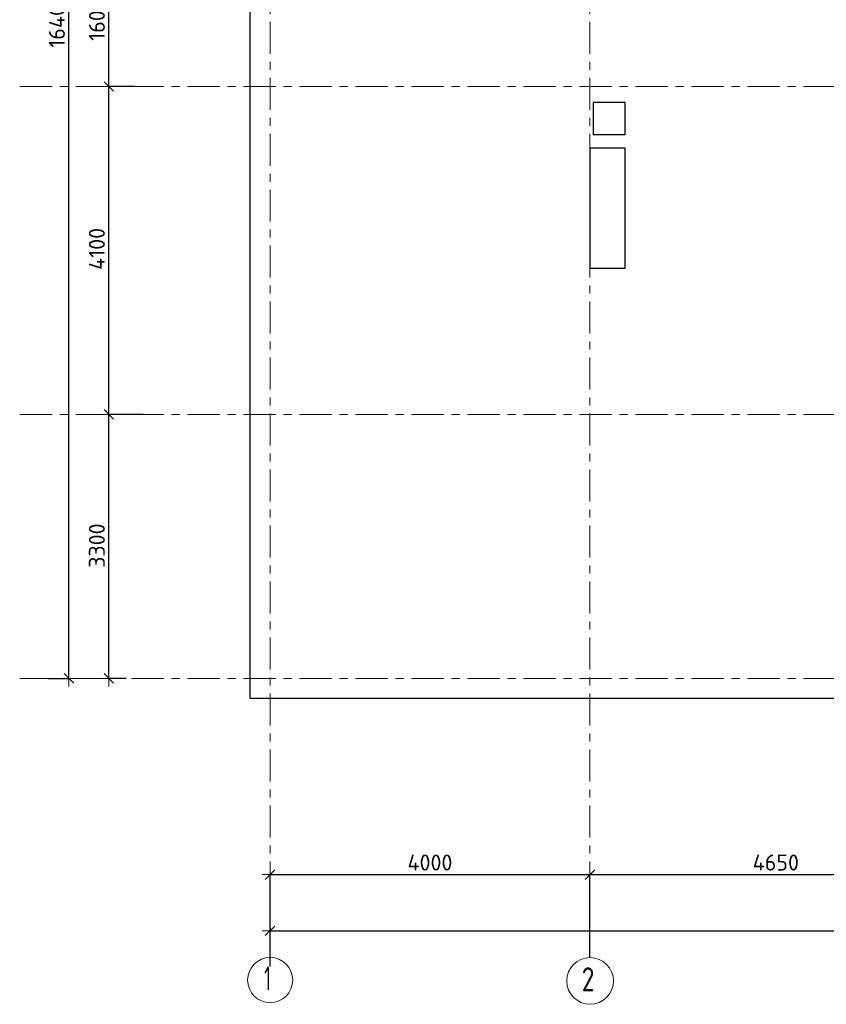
# Model space of a CAD drawing. Header units: metres. Extents: x -38 to 114, y -15 to 21.
# Tile 2 of 244: x -3 to 7, y -4 to 8. Entities that reach past the tile are written whole.
import ezdxf

# ---------------------------------------------------------------- set-up
doc = ezdxf.new("R2010")
doc.units = ezdxf.units.M
doc.header["$PDMODE"] = 65
doc.linetypes.add('______11', pattern=[0.5, 0.4, -0.05, 0, -0.05])
doc.linetypes.add('______5', pattern=[1.1, 0.8, -0.1, 0.1, -0.1])
for name, color, linetype, lineweight in [('XR$2$Осевая линия (1)', 7, '______5', 13), ('XR$2$Размерная линия (1)', 7, 'Continuous', 13), ('XR$5$Перекрытие (1)', 7, 'Continuous', 35)]:
    doc.layers.add(name, color=color, linetype=linetype, lineweight=lineweight)
doc.styles.add('ISOCPEUR', font='txt')
doc.dimstyles.new('DIMSTYLE_2', dxfattribs={"dimtxt": 0.2, "dimasz": 0.2, "dimexe": 0, "dimexo": 0, "dimgap": 0.1, "dimtad": 2, "dimdec": 0, "dimlfac": 1000, "dimrnd": 5, "dimzin": 12, "dimdsep": 46, "dimtxsty": 'ISOCPEUR', "dimblk1": 'ALL_ML_STRICH', "dimblk2": 'ALL_ML_STRICH', "dimsah": 1, "dimcen": 0, "dimclrd": 7, "dimclre": 256, "dimclrt": 7, "dimadec": 0, "dimazin": 0, "dimtfac": 1, "dimtdec": 0, "dimtix": 1, "dimtmove": 2, "dimatfit": 3, "dimfxl": 0, "dimtzin": 0, "dimlwd": 0, "dimlwe": -3, "dimarcsym": 0})
doc.dimstyles.new('DIMSTYLE_3', dxfattribs={"dimtxt": 0.2, "dimasz": 0.2, "dimexe": 0, "dimexo": 0, "dimgap": 0.1, "dimtad": 2, "dimdec": 0, "dimlfac": 1000, "dimrnd": 5, "dimzin": 12, "dimdsep": 46, "dimtxsty": 'ISOCPEUR', "dimblk1": 'ALL_ML_STRICH', "dimblk2": 'ALL_ML_STRICH', "dimsah": 1, "dimcen": 0, "dimclrd": 7, "dimclre": 256, "dimclrt": 7, "dimadec": 0, "dimazin": 0, "dimtfac": 1, "dimtdec": 0, "dimtix": 1, "dimtmove": 2, "dimatfit": 3, "dimfxl": 0, "dimtzin": 0, "dimlwd": 0, "dimlwe": -3, "dimarcsym": 0})

# ---------------------------------------------------------------- blocks, each defined once
blk = doc.blocks.new('ALL_ML_STRICH')
at = {"color": 0, "linetype": 'ByBlock', "lineweight": -2}
for p, q in [((-1, 0), (0.5, 0)), ((-0.3, -0.3), (0.3, 0.3)), ((0, -0.5), (0, 0.5))]:
    blk.add_line(p, q, dxfattribs=at)
blk = doc.blocks.new('*D5')
at = {"layer": 'DEFPOINTS', "color": 7, "linetype": 'Continuous', "lineweight": 13, "transparency": 33554687}
for p in [(-1.699, 16.4), (-2.294, 0), (-2.015, 0)]:
    blk.add_point(p, dxfattribs=at)
at = {"layer": 'XR$2$Размерная линия (1)', "color": 9, "linetype": 'Continuous', "lineweight": -2, "true_color": 0xc7c7c7, "transparency": 33554687}
for p, q in [((-1.719, 16.4), (-2.015, 16.4)), ((-2.274, 0), (-2.015, 0))]:
    blk.add_line(p, q, dxfattribs=at)
at = {"layer": 'XR$2$Размерная линия (1)', "color": 7, "linetype": 'Continuous', "lineweight": -2, "transparency": 33554687}
blk.add_line((-2.015, 0), (-2.015, 16.4), dxfattribs=at)
at = {"layer": 'XR$2$Размерная линия (1)', "color": 7, "linetype": 'Continuous', "lineweight": 13, "transparency": 33554687, "xscale": 0.2, "yscale": 0.2, "zscale": 0.2}
for p, rotation in [((-2.015, 16.4), 90), ((-2.015, 0), 270)]:
    blk.add_blockref('ALL_ML_STRICH', p, dxfattribs=dict(at, rotation=rotation))
at = {"layer": 'XR$2$Размерная линия (1)', "color": 7, "linetype": 'Continuous', "lineweight": 13, "transparency": 33554687, "insert": (-2.165, 8.22), "char_height": 0.2, "width": 1, "attachment_point": 5, "rotation": 90, "style": 'ISOCPEUR'}
blk.add_mtext('\\A1;{16400}', dxfattribs=at)
blk = doc.blocks.new('*D6')
at = {"layer": 'DEFPOINTS', "color": 7, "linetype": 'Continuous', "lineweight": 13, "transparency": 33554687}
for p in [(-1.064, 3.3), (-1.515, 0), (-1.28, 0)]:
    blk.add_point(p, dxfattribs=at)
at = {"layer": 'XR$2$Размерная линия (1)', "color": 9, "linetype": 'Continuous', "lineweight": -2, "true_color": 0xc7c7c7, "transparency": 33554687}
for p, q in [((-1.084, 3.3), (-1.515, 3.3)), ((-1.3, 0), (-1.515, 0))]:
    blk.add_line(p, q, dxfattribs=at)
at = {"layer": 'XR$2$Размерная линия (1)', "color": 7, "linetype": 'Continuous', "lineweight": -2, "transparency": 33554687}
blk.add_line((-1.515, 0), (-1.515, 3.3), dxfattribs=at)
at = {"layer": 'XR$2$Размерная линия (1)', "color": 7, "linetype": 'Continuous', "lineweight": 13, "transparency": 33554687, "xscale": 0.2, "yscale": 0.2, "zscale": 0.2}
for p, rotation in [((-1.515, 3.3), 90), ((-1.515, 0), 270)]:
    blk.add_blockref('ALL_ML_STRICH', p, dxfattribs=dict(at, rotation=rotation))
at = {"layer": 'XR$2$Размерная линия (1)', "color": 7, "linetype": 'Continuous', "lineweight": 13, "transparency": 33554687, "insert": (-1.665, 1.66), "char_height": 0.2, "width": 0.8, "attachment_point": 5, "rotation": 90, "style": 'ISOCPEUR'}
blk.add_mtext('\\A1;{3300}', dxfattribs=at)
blk = doc.blocks.new('*D7')
at = {"layer": 'DEFPOINTS', "color": 7, "linetype": 'Continuous', "lineweight": 13, "transparency": 33554687}
for p in [(-1.172, 7.4), (-1.515, 3.3), (-1.064, 3.3)]:
    blk.add_point(p, dxfattribs=at)
at = {"layer": 'XR$2$Размерная линия (1)', "color": 9, "linetype": 'Continuous', "lineweight": -2, "true_color": 0xc7c7c7, "transparency": 33554687}
for p, q in [((-1.192, 7.4), (-1.515, 7.4)), ((-1.084, 3.3), (-1.515, 3.3))]:
    blk.add_line(p, q, dxfattribs=at)
at = {"layer": 'XR$2$Размерная линия (1)', "color": 7, "linetype": 'Continuous', "lineweight": -2, "transparency": 33554687}
blk.add_line((-1.515, 3.3), (-1.515, 7.4), dxfattribs=at)
at = {"layer": 'XR$2$Размерная линия (1)', "color": 7, "linetype": 'Continuous', "lineweight": 13, "transparency": 33554687, "xscale": 0.2, "yscale": 0.2, "zscale": 0.2}
for p, rotation in [((-1.515, 7.4), 90), ((-1.515, 3.3), 270)]:
    blk.add_blockref('ALL_ML_STRICH', p, dxfattribs=dict(at, rotation=rotation))
at = {"layer": 'XR$2$Размерная линия (1)', "color": 7, "linetype": 'Continuous', "lineweight": 13, "transparency": 33554687, "insert": (-1.665, 5.37), "char_height": 0.2, "width": 0.8, "attachment_point": 5, "rotation": 90, "style": 'ISOCPEUR'}
blk.add_mtext('\\A1;{4100}', dxfattribs=at)
blk = doc.blocks.new('*D8')
at = {"layer": 'DEFPOINTS', "color": 7, "linetype": 'Continuous', "lineweight": 13, "transparency": 33554687}
for p in [(-1.253, 9), (-1.515, 7.4), (-1.172, 7.4)]:
    blk.add_point(p, dxfattribs=at)
at = {"layer": 'XR$2$Размерная линия (1)', "color": 9, "linetype": 'Continuous', "lineweight": -2, "true_color": 0xc7c7c7, "transparency": 33554687}
for p, q in [((-1.273, 9), (-1.515, 9)), ((-1.192, 7.4), (-1.515, 7.4))]:
    blk.add_line(p, q, dxfattribs=at)
at = {"layer": 'XR$2$Размерная линия (1)', "color": 7, "linetype": 'Continuous', "lineweight": -2, "transparency": 33554687}
blk.add_line((-1.515, 7.4), (-1.515, 9), dxfattribs=at)
at = {"layer": 'XR$2$Размерная линия (1)', "color": 7, "linetype": 'Continuous', "lineweight": 13, "transparency": 33554687, "xscale": 0.2, "yscale": 0.2, "zscale": 0.2}
for p, rotation in [((-1.515, 9), 90), ((-1.515, 7.4), 270)]:
    blk.add_blockref('ALL_ML_STRICH', p, dxfattribs=dict(at, rotation=rotation))
at = {"layer": 'XR$2$Размерная линия (1)', "color": 7, "linetype": 'Continuous', "lineweight": 13, "transparency": 33554687, "insert": (-1.665, 8.23), "char_height": 0.2, "width": 0.8, "attachment_point": 5, "rotation": 90, "style": 'ISOCPEUR'}
blk.add_mtext('\\A1;{1600}', dxfattribs=at)
blk = doc.blocks.new('*D12')
at = {"layer": 'DEFPOINTS', "color": 7, "linetype": 'Continuous', "lineweight": 13, "transparency": 33554687}
for p in [(0.5, -3.103), (0.5, -3.156), (61.6, -3.14)]:
    blk.add_point(p, dxfattribs=at)
at = {"layer": 'XR$2$Размерная линия (1)', "color": 9, "linetype": 'Continuous', "lineweight": -2, "true_color": 0xc7c7c7, "transparency": 33554687}
for p, q in [((0.5, -3.123), (0.5, -3.156)), ((61.6, -3.156), (61.6, -3.156))]:
    blk.add_line(p, q, dxfattribs=at)
at = {"layer": 'XR$2$Размерная линия (1)', "color": 7, "linetype": 'Continuous', "lineweight": -2, "transparency": 33554687}
blk.add_line((0.5, -3.156), (61.6, -3.156), dxfattribs=at)
at = {"layer": 'XR$2$Размерная линия (1)', "color": 7, "linetype": 'Continuous', "lineweight": 13, "transparency": 33554687, "xscale": 0.2, "yscale": 0.2, "zscale": 0.2, "rotation": 180}
blk.add_blockref('ALL_ML_STRICH', (0.5, -3.156), dxfattribs=at)
at = {"layer": 'XR$2$Размерная линия (1)', "color": 7, "linetype": 'Continuous', "lineweight": 13, "transparency": 33554687, "xscale": 0.2, "yscale": 0.2, "zscale": 0.2}
blk.add_blockref('ALL_ML_STRICH', (61.6, -3.156), dxfattribs=at)
at = {"layer": 'XR$2$Размерная линия (1)', "color": 7, "linetype": 'Continuous', "lineweight": 13, "transparency": 33554687, "insert": (31.1, -3.006), "char_height": 0.2, "width": 1, "attachment_point": 5, "style": 'ISOCPEUR'}
blk.add_mtext('\\A1;{61100}', dxfattribs=at)
blk = doc.blocks.new('*D13')
at = {"layer": 'DEFPOINTS', "color": 7, "linetype": 'Continuous', "lineweight": 13, "transparency": 33554687}
for p in [(0.5, -2.452), (4.5, -3.513), (0.5, -3.622)]:
    blk.add_point(p, dxfattribs=at)
at = {"layer": 'XR$2$Размерная линия (1)', "color": 9, "linetype": 'Continuous', "lineweight": -2, "true_color": 0xc7c7c7, "transparency": 33554687}
for p, q in [((0.5, -3.602), (0.5, -2.452)), ((4.5, -3.493), (4.5, -2.452))]:
    blk.add_line(p, q, dxfattribs=at)
at = {"layer": 'XR$2$Размерная линия (1)', "color": 7, "linetype": 'Continuous', "lineweight": -2, "transparency": 33554687}
blk.add_line((0.5, -2.452), (4.5, -2.452), dxfattribs=at)
at = {"layer": 'XR$2$Размерная линия (1)', "color": 7, "linetype": 'Continuous', "lineweight": 13, "transparency": 33554687, "xscale": 0.2, "yscale": 0.2, "zscale": 0.2, "rotation": 180}
blk.add_blockref('ALL_ML_STRICH', (0.5, -2.452), dxfattribs=at)
at = {"layer": 'XR$2$Размерная линия (1)', "color": 7, "linetype": 'Continuous', "lineweight": 13, "transparency": 33554687, "xscale": 0.2, "yscale": 0.2, "zscale": 0.2}
blk.add_blockref('ALL_ML_STRICH', (4.5, -2.452), dxfattribs=at)
at = {"layer": 'XR$2$Размерная линия (1)', "color": 7, "linetype": 'Continuous', "lineweight": 13, "transparency": 33554687, "insert": (2.5, -2.302), "char_height": 0.2, "width": 0.8, "attachment_point": 5, "style": 'ISOCPEUR'}
blk.add_mtext('\\A1;{4000}', dxfattribs=at)
blk = doc.blocks.new('*D14')
at = {"layer": 'DEFPOINTS', "color": 7, "linetype": 'Continuous', "lineweight": 13, "transparency": 33554687}
for p in [(4.5, -2.452), (4.5, -3.513), (9.15, -3.513)]:
    blk.add_point(p, dxfattribs=at)
at = {"layer": 'XR$2$Размерная линия (1)', "color": 9, "linetype": 'Continuous', "lineweight": -2, "true_color": 0xc7c7c7, "transparency": 33554687}
for p, q in [((4.5, -3.493), (4.5, -2.452)), ((9.15, -3.493), (9.15, -2.452))]:
    blk.add_line(p, q, dxfattribs=at)
at = {"layer": 'XR$2$Размерная линия (1)', "color": 7, "linetype": 'Continuous', "lineweight": -2, "transparency": 33554687}
blk.add_line((4.5, -2.452), (9.15, -2.452), dxfattribs=at)
at = {"layer": 'XR$2$Размерная линия (1)', "color": 7, "linetype": 'Continuous', "lineweight": 13, "transparency": 33554687, "xscale": 0.2, "yscale": 0.2, "zscale": 0.2, "rotation": 180}
blk.add_blockref('ALL_ML_STRICH', (4.5, -2.452), dxfattribs=at)
at = {"layer": 'XR$2$Размерная линия (1)', "color": 7, "linetype": 'Continuous', "lineweight": 13, "transparency": 33554687, "xscale": 0.2, "yscale": 0.2, "zscale": 0.2}
blk.add_blockref('ALL_ML_STRICH', (9.15, -2.452), dxfattribs=at)
at = {"layer": 'XR$2$Размерная линия (1)', "color": 7, "linetype": 'Continuous', "lineweight": 13, "transparency": 33554687, "insert": (6.825, -2.302), "char_height": 0.2, "width": 0.8, "attachment_point": 5, "style": 'ISOCPEUR'}
blk.add_mtext('\\A1;{4650}', dxfattribs=at)

msp = doc.modelspace()

# ---------------------------------------------------------------- linework, layer by layer
at = {"layer": 'XR$2$Осевая линия (1)', "color": 253, "linetype": '______11', "lineweight": 13, "true_color": 0xa0a0a0, "transparency": 33554687}
for p, q in [((0.5, -3.39), (0.5, 19.78)), ((4.5, -3.39), (4.5, 19.78)), ((-2.63, 7.4), (62.6, 7.4)), ((-2.63, 3.3), (62.6, 3.3)), ((-2.63, 0), (62.6, 0))]:
    msp.add_line(p, q, dxfattribs=at)
at = {"layer": 'XR$2$Осевая линия (1)', "color": 7, "linetype": 'Continuous', "lineweight": 13, "transparency": 33554687}
for centre, radius in [((0.5019, -3.7714), 0.2819), ((4.5024, -3.7819), 0.2924)]:
    msp.add_circle(centre, radius, dxfattribs=at)
at = {"layer": 'XR$5$Перекрытие (1)', "color": 7, "linetype": 'Continuous', "lineweight": 25, "transparency": 33554687}
for p, q in [((0.25, -0.2498), (0.25, 16.6502)), ((4.94, 7.2003), (4.54, 7.2002)), ((4.54, 7.2002), (4.54, 6.8002)), ((4.94, 6.8003), (4.94, 7.2003)), ((4.54, 6.8002), (4.94, 6.8003)), ((4.5, 6.6302), (4.5, 5.1302)), ((4.94, 6.6302), (4.5, 6.6302)), ((4.94, 5.1302), (4.94, 6.6302)), ((4.5, 5.1302), (4.94, 5.1302)), ((13.6501, -0.2498), (0.25, -0.2498))]:
    msp.add_line(p, q, dxfattribs=at)

# ---------------------------------------------------------------- texts
at = {"layer": 'XR$2$Осевая линия (1)', "color": 7, "linetype": 'Continuous', "lineweight": 13, "transparency": 33554687, "char_height": 0.3, "attachment_point": 7, "style": 'ISOCPEUR'}
for s, insert, width in [('\\W0.56;1', (0.4269, -3.9019), 0.233333), ('\\W0.78;2', (4.3974, -3.9124), 0.326407)]:
    msp.add_mtext(s, dxfattribs=dict(at, insert=insert, width=width))

# ---------------------------------------------------------------- dimensions: what is measured, and where the dimension line sits
at = {"layer": 'XR$2$Размерная линия (1)', "color": 7, "linetype": 'Continuous', "lineweight": 13, "transparency": 33554687}
for base, p1, p2, dimstyle, picture, middle in [((-2.0153, 16.4), (-2.2738, 0), (-1.7186, 16.4), 'DIMSTYLE_2', '*D5', (-2.1653, 8.22)), ((-1.5153, 9), (-1.1919, 7.4), (-1.2732, 9), 'DIMSTYLE_3', '*D8', (-1.6653, 8.23)), ((-1.5153, 7.4), (-1.0835, 3.3), (-1.1919, 7.4), 'DIMSTYLE_3', '*D7', (-1.6653, 5.37)), ((-1.5153, 3.3), (-1.3003, 0), (-1.0835, 3.3), 'DIMSTYLE_3', '*D6', (-1.6653, 1.66))]:
    dim = msp.add_linear_dim(base=base, p1=p1, p2=p2, angle=90, dimstyle=dimstyle, override={"dimpost": '<>', "dimclrd": 7, "dimclre": 9, "dimclrt": 7, "dimlwd": 0, "dimlwe": 65533}, dxfattribs=at)
    dim.commit()
    dim.dimension.update_dxf_attribs({"geometry": picture, "text_midpoint": middle, "dimtype": 160})
for base, p1, p2, picture, middle in [((4.5, -2.452), (0.5, -3.6015), (4.5, -3.4932), '*D13', (2.5, -2.302)), ((9.15, -2.452), (4.5, -3.4932), (9.15, -3.4932), '*D14', (6.825, -2.302)), ((61.6, -3.1563), (0.5, -3.1233), (61.6, -3.1563), '*D12', (31.1, -3.0063))]:
    dim = msp.add_linear_dim(base=base, p1=p1, p2=p2, dimstyle='DIMSTYLE_3', override={"dimpost": '<>', "dimclrd": 7, "dimclre": 9, "dimclrt": 7, "dimlwd": 0, "dimlwe": 65533}, dxfattribs=at)
    dim.commit()
    dim.dimension.update_dxf_attribs({"geometry": picture, "text_midpoint": middle, "dimtype": 160})

doc.saveas('drawing.dxf')
